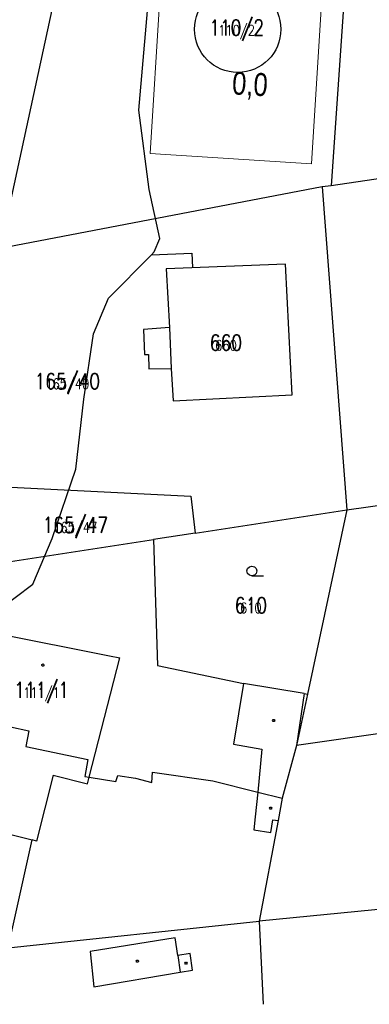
# Model space of a CAD drawing. Extents: x -783215 to -782699, y -1044860 to -1044498.
# Tile 2 of 60: x -783126 to -783099, y -1044802 to -1044727. Entities that reach past the tile are written whole.
import ezdxf
from ezdxf.enums import TextEntityAlignment as Align

# ---------------------------------------------------------------- set-up
doc = ezdxf.new("R2010")
doc.units = 0
doc.header["$MEASUREMENT"] = 0
doc.layers.get('0').update_dxf_attribs({"linetype": 'CONTINUOUS'})
for name, color, linetype in [('C3D_Trasa_Hektometry', 1, 'CONTINUOUS'), ('KN_dotčené pozemky', 3, 'CONTINUOUS'), ('KN_POZEMKY 500', 140, 'CONTINUOUS'), ('KN_značky kultur', 7, 'CONTINUOUS'), ('KN_čísla parcel', 140, 'CONTINUOUS'), ('S_CETIN_METALIKA', 6, 'SDELSPOJO')]:
    doc.layers.add(name, color=color, linetype=linetype)
doc.layers.add('KN_hranice pozemků', color=140, linetype='CONTINUOUS', lineweight=30)
doc.layers.add('KN_slučky', color=253, linetype='CONTINUOUS', lineweight=9)
doc.layers.add('šrafy zeleň', color=7, linetype='CONTINUOUS', lineweight=13, true_color=0xdaf1b1)
doc.styles.add('Arial', font='arial.ttf', dxfattribs={"width": 0.8})
doc.styles.add('ROMAND', font='romand', dxfattribs={"height": 0.2})
doc.linetypes.add('SDELSPOJO', pattern='A,7,-6,[31,civil.shx,S=1,R=0,X=0,Y=0],-6', length=19)

# ---------------------------------------------------------------- blocks, each defined once
blk = doc.blocks.new('3$0400')
at = {"color": 0}
blk.add_lwpolyline([(0, 0), (-0.38, 0.1), (-0.65, 0.38), (-0.75, 0.75), (-0.65, 1.12), (-0.38, 1.4), (0, 1.5), (0.38, 1.4), (0.65, 1.12), (0.75, 0.75), (0.65, 0.38), (0.38, 0.1), (0, 0), (1.75, 0)], dxfattribs=at)
blk = doc.blocks.new('4$0200')
at = {"color": 0}
blk.add_lwpolyline([(0.09, 0.15), (0.18, 0), (0.09, -0.15), (-0.09, -0.15), (-0.18, 0), (-0.09, 0.15), (0.09, 0.15)], dxfattribs=at)
blk = doc.blocks.new('$280')
at = {"color": 0}
blk.add_lwpolyline([(0, 0.17), (0.1, 0.15), (0.15, 0.06), (0.17, 0), (0.15, -0.09), (0.07, -0.16), (0, -0.17), (-0.09, -0.14), (-0.15, -0.08), (-0.17, 0), (-0.15, 0.09), (-0.07, 0.16), (0, 0.17)], dxfattribs=at)

msp = doc.modelspace()

# ---------------------------------------------------------------- hatches: boundary and pattern name
at = {"layer": 'šrafy zeleň', "linetype": 'ByBlock', "ltscale": 2500}
h = msp.add_hatch(dxfattribs=at)
h.set_pattern_fill('ANSI31', color=256, angle=100)
h.set_pattern_definition([(145, (0, 0), (-0.071697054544, -0.102394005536), [])])
h.paths.add_polyline_path([(-783076.403, -1044720.256), (-783076.403, -1044719.156), (-783075.303, -1044719.156), (-783075.303, -1044720.256)])
edge = h.paths.add_edge_path()
edge.add_line((-783075.375, -1044716.204), (-783075.86, -1044712.86))
edge.add_line((-783075.86, -1044712.86), (-783087.109, -1044714.095))
edge.add_arc((-783091.662, -1044672.594), 41.75, 266.70951, 276.26153, ccw=False)
edge.add_line((-783094.059, -1044714.275), (-783107.39, -1044713.508))
edge.add_line((-783107.39, -1044713.508), (-783107.451, -1044714.919))
edge.add_line((-783107.451, -1044714.919), (-783102.36, -1044715.22))
edge.add_line((-783102.36, -1044715.22), (-783098.121, -1044715.777))
edge.add_line((-783098.121, -1044715.777), (-783093.164, -1044716.095))
edge.add_line((-783093.164, -1044716.095), (-783089.499, -1044715.32))
edge.add_line((-783089.499, -1044715.32), (-783082.737, -1044714.904))
edge.add_line((-783082.737, -1044714.904), (-783079.734, -1044715.356))
edge.add_line((-783079.734, -1044715.356), (-783078.177, -1044720.379))
edge.add_line((-783078.177, -1044720.379), (-783077.874, -1044728.355))
edge.add_line((-783077.874, -1044728.355), (-783077.859, -1044729.156))
edge.add_line((-783077.859, -1044729.156), (-783077.849, -1044729.519))
edge.add_line((-783077.849, -1044729.519), (-783075.242, -1044729.515))
edge.add_arc((-783063.958, -1044733.596), 12, 145.45785, 160.11785, ccw=False)
edge.add_line((-783073.842, -1044726.791), (-783074.658, -1044721.159))
edge.add_line((-783074.658, -1044721.159), (-783075.375, -1044716.204))

# ---------------------------------------------------------------- linework, layer by layer
at = {"layer": 'KN_dotčené pozemky'}
msp.add_circle((-783109.383, -1044727.359), 3.299, dxfattribs=at)
at = {"layer": 'KN_hranice pozemků', "linetype": 'Continuous'}
for p, q in [((-783119.3, -1044706.11), (-783127.56, -1044744.11)), ((-783101.15, -1044723.4), (-783102.24, -1044739.31)), ((-783079.19, -1044735.94), (-783102.24, -1044739.31)), ((-783102.93, -1044739.41), (-783127.56, -1044744.11)), ((-783102.24, -1044739.31), (-783102.93, -1044739.41)), ((-783102.93, -1044739.41), (-783101.03, -1044764.07)), ((-783105.74, -1044745.3), (-783114.86, -1044745.66)), ((-783105.23, -1044755.3), (-783105.74, -1044745.3)), ((-783114.86, -1044745.66), (-783114.61, -1044750.15)), ((-783114.61, -1044750.15), (-783116.59, -1044750.29)), ((-783116.59, -1044750.29), (-783116.5, -1044752.22)), ((-783114.61, -1044750.15), (-783114.46, -1044753.28)), ((-783116.5, -1044752.22), (-783116.2, -1044752.2)), ((-783116.2, -1044752.2), (-783116.17, -1044753.31)), ((-783116.17, -1044753.31), (-783114.46, -1044753.28)), ((-783114.46, -1044753.28), (-783114.33, -1044755.76)), ((-783114.33, -1044755.76), (-783105.23, -1044755.3)), ((-783131.1, -1044762.12), (-783112.96, -1044763.02)), ((-783101.03, -1044764.07), (-783087.64, -1044762.23)), ((-783112.96, -1044763.02), (-783112.64, -1044765.86)), ((-783112.64, -1044765.86), (-783101.03, -1044764.07)), ((-783101.03, -1044764.07), (-783104.04, -1044778.15)), ((-783112.64, -1044765.86), (-783115.83, -1044766.35)), ((-783132.43, -1044768.9), (-783115.83, -1044766.35)), ((-783115.83, -1044766.35), (-783115.52, -1044775.98)), ((-783128.79, -1044773.31), (-783119.18, -1044775.22)), ((-783120.74, -1044784.5), (-783118.4, -1044775.38)), ((-783119.18, -1044775.22), (-783118.4, -1044775.38)), ((-783115.52, -1044775.98), (-783108.94, -1044777.35)), ((-783108.94, -1044777.35), (-783109.7, -1044781.99)), ((-783104.3, -1044778.11), (-783108.94, -1044777.35)), ((-783104.3, -1044778.11), (-783104.88, -1044782.07)), ((-783104.04, -1044778.15), (-783104.88, -1044782.07)), ((-783104.3, -1044778.11), (-783104.04, -1044778.15)), ((-783089.63, -1044779.93), (-783104.88, -1044782.07)), ((-783126.76, -1044780.65), (-783125.34, -1044780.95)), ((-783125.34, -1044780.95), (-783125.59, -1044782.17)), ((-783125.59, -1044782.17), (-783120.85, -1044783.16)), ((-783109.7, -1044781.99), (-783107.53, -1044782.35)), ((-783107.53, -1044782.35), (-783107.85, -1044785.64)), ((-783104.88, -1044782.07), (-783105.98, -1044786.11)), ((-783120.85, -1044783.16), (-783121.08, -1044784.44)), ((-783123.48, -1044784.34), (-783124.77, -1044789.38)), ((-783123.48, -1044784.34), (-783120.87, -1044785.01)), ((-783121.08, -1044784.44), (-783120.74, -1044784.5)), ((-783120.87, -1044785.01), (-783120.74, -1044784.5)), ((-783120.74, -1044784.5), (-783118.7, -1044784.83)), ((-783118.7, -1044784.83), (-783118.54, -1044784.37)), ((-783118.54, -1044784.37), (-783117.2, -1044784.58)), ((-783117.2, -1044784.58), (-783115.94, -1044784.91)), ((-783115.94, -1044784.91), (-783115.89, -1044784.13)), ((-783115.89, -1044784.13), (-783111.29, -1044784.78)), ((-783111.29, -1044784.78), (-783107.85, -1044785.64)), ((-783107.85, -1044785.64), (-783108.04, -1044787.53)), ((-783107.85, -1044785.64), (-783105.98, -1044786.11)), ((-783105.98, -1044786.11), (-783106.3, -1044787.81)), ((-783131.74, -1044787.59), (-783125.1, -1044789.3)), ((-783108.04, -1044787.53), (-783108.14, -1044788.53)), ((-783106.3, -1044787.81), (-783107.75, -1044795.51)), ((-783106.85, -1044788.74), (-783106.69, -1044787.75)), ((-783106.69, -1044787.75), (-783106.3, -1044787.81)), ((-783108.14, -1044788.53), (-783106.85, -1044788.74)), ((-783126.94, -1044797.53), (-783125.1, -1044789.3)), ((-783124.77, -1044789.38), (-783125.1, -1044789.3)), ((-783090.95, -1044793.84), (-783107.75, -1044795.51)), ((-783126.94, -1044797.53), (-783107.75, -1044795.51)), ((-783107.75, -1044795.51), (-783107.432, -1044801.856)), ((-783114.17, -1044796.78), (-783120.67, -1044797.83)), ((-783113.97, -1044798.12), (-783114.17, -1044796.78)), ((-783120.67, -1044797.83), (-783120.38, -1044800.52)), ((-783113.03, -1044797.98), (-783113.97, -1044798.12)), ((-783113.97, -1044798.12), (-783113.77, -1044799.4)), ((-783112.84, -1044799.26), (-783113.03, -1044797.98)), ((-783120.38, -1044800.52), (-783113.77, -1044799.4)), ((-783113.77, -1044799.4), (-783112.84, -1044799.26))]:
    msp.add_line(p, q, dxfattribs=at).dxf.unprotected_set("ltscale", 0)
at = {"layer": 'KN_slučky'}
for p, q in [((-783116.08, -1044736.86), (-783114.69, -1044714.49)), ((-783102.36, -1044715.22), (-783103.74, -1044737.64)), ((-783103.74, -1044737.64), (-783116.08, -1044736.86))]:
    msp.add_line(p, q, dxfattribs=at)
at = {"layer": 'S_CETIN_METALIKA', "ltscale": 0.2, "flags": 128}
for points in [[(-783115.982, -1044744.585), (-783115.76, -1044744.36), (-783115.34, -1044743.35), (-783116.15, -1044739.61), (-783116.95, -1044733.54), (-783116.06, -1044723.3), (-783113.05, -1044719.38)], [(-783129.83, -1044775.4), (-783129.12, -1044772.81), (-783125.04, -1044769.75), (-783123.56, -1044766.26), (-783121.77, -1044760.96), (-783121.15, -1044755.61), (-783120.41, -1044750.64), (-783119.25, -1044747.9), (-783115.982, -1044744.585)], [(-783115.982, -1044744.585), (-783112.888, -1044744.466), (-783112.83, -1044745.564)]]:
    msp.add_lwpolyline(points, dxfattribs=at)

# ---------------------------------------------------------------- block references
at = {"layer": 'KN_značky kultur', "xscale": 0.5, "yscale": 0.5}
for name, p in [('3$0400', (-783108.3, -1044769.12)), ('$280', (-783124.28, -1044775.94)), ('4$0200', (-783106.64, -1044780.17)), ('4$0200', (-783106.86, -1044786.88)), ('4$0200', (-783117.05, -1044798.57)), ('4$0200', (-783113.34, -1044798.72))]:
    msp.add_blockref(name, p, dxfattribs=at)

# ---------------------------------------------------------------- texts
at = {"layer": 'C3D_Trasa_Hektometry', "color": 1, "linetype": 'Continuous', "lineweight": -3, "insert": (-783108.453, -1044731.696), "char_height": 1.75, "attachment_point": 5, "rotation": 356.70951, "style": 'Arial'}
msp.add_mtext('0,0', dxfattribs=at)
at = {"layer": 'KN_POZEMKY 500', "linetype": 'Continuous', "style": 'ROMAND', "width": 0.8}
for s, p in [('110/2', (-783109.47, -1044727.84)), ('660', (-783110.28, -1044751.91)), ('165/40', (-783122.41, -1044754.85)), ('165/47', (-783121.8, -1044765.83)), ('610', (-783108.38, -1044771.97)), ('111/1', (-783124.38, -1044778.44))]:
    msp.add_text(s, height=1.2, dxfattribs=at).set_placement(p, align=Align.CENTER)
at = {"layer": 'KN_čísla parcel', "linetype": 'Continuous', "style": 'ROMAND', "width": 0.8}
for s, p in [('110/2', (-783109.47, -1044727.84)), ('660', (-783110.28, -1044751.91)), ('165/40', (-783122.41, -1044754.85)), ('165/47', (-783121.8, -1044765.83)), ('610', (-783108.38, -1044771.97)), ('111/1', (-783124.38, -1044778.44))]:
    msp.add_text(s, height=0.8, dxfattribs=at).set_placement(p, align=Align.CENTER)

doc.saveas('drawing.dxf')
